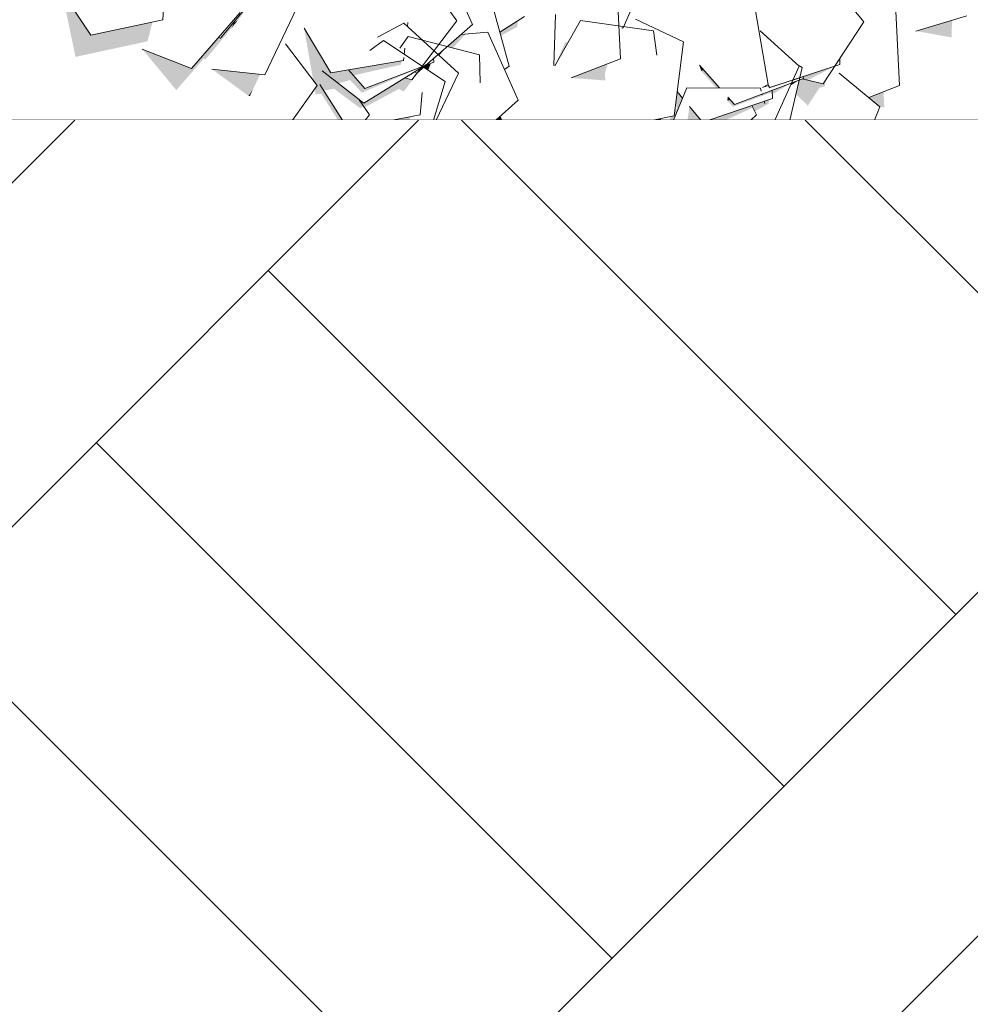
# Model space of a CAD drawing. Header units: millimetres. Extents: x 7522813 to 7573737, y -9734 to 10800.
# Tile 7 of 71: x 7526596 to 7527719, y -1045 to 119. Entities that reach past the tile are written whole.
import ezdxf

# ---------------------------------------------------------------- set-up
doc = ezdxf.new("R2010")
doc.units = ezdxf.units.MM
doc.header["$MEASUREMENT"] = 0
doc.linetypes.add('Wipeout_Contour', pattern=[1000, 0, -1000])
for name, color, linetype in [('Nowe_130-Z Teren otaczajacy', 7, 'Continuous'), ('Nowe_2025-10-27 Żywopłot', 7, 'Continuous'), ('Nowe_280-A Dachy Powłoki', 7, 'Continuous'), ('Nowe_Wypełnienia PZT', 7, 'Continuous')]:
    doc.layers.add(name, color=color, linetype=linetype)
doc.layers.add('Nowe_130-Z Teren otaczajacy_Nr_pióra__2', color=8, linetype='Continuous', lineweight=13)
doc.layers.add('Nowe_130-Z Teren otaczajacy_Nr_pióra__93', color=7, linetype='Continuous', lineweight=13)
for name, color, linetype, lineweight, true_color in [('Nowe_130-Z Teren otaczajacy_Nr_pióra__81', 7, 'Continuous', 13, 0x6a6a6a), ('Nowe_2025-10-27 Żywopłot_Nr_pióra__81', 7, 'Continuous', 13, 0x6a6a6a), ('Nowe_2025-10-27 Żywopłot_Nr_pióra__82', 7, 'Continuous', 13, 0xaaaaaa), ('Nowe_280-A Dachy Powłoki_Nr_pióra__61', 7, 'Continuous', 13, 0x6a6a6a), ('Nowe_280-A Dachy Powłoki_Nr_pióra__81', 7, 'Continuous', 13, 0x6a6a6a), ('Nowe_Wypełnienia PZT_Nr_pióra__61', 7, 'Continuous', 13, 0x6a6a6a)]:
    doc.layers.add(name, color=color, linetype=linetype, lineweight=lineweight, true_color=true_color)

# ---------------------------------------------------------------- blocks, each defined once
blk = doc.blocks.new('ElemPrzekroju_29', base_point=(6982742.1, 0))
at = {"layer": 'Nowe_130-Z Teren otaczajacy_Nr_pióra__81', "linetype": 'Continuous', "lineweight": 0, "true_color": 0x1a1a1a}
h = blk.add_hatch(color=250, dxfattribs=at)
h.paths.add_polyline_path([(7524880.2, -381), (7524880.2, -3641.7), (7536411.8, -3641.7), (7536411.8, -160), (7528413.7, -160), (7527427, -406.7), (7527414.9, -413), (7527412.1, -410.4), (7526570, -620.9), (7526573.8, -631.2), (7526505.7, -684.2), (7526455.3, -649.6), (7524880.2, -1043.4)])
h.paths.add_polyline_path([(7528186.1, -649.9), (7528254.3, -632.8), (7528261.2, -662.8), (7528345.9, -641.9), (7528353.9, -607.8), (7528808.7, -493.8), (7528627.3, -751)], flags=0)
blk = doc.blocks.new('ElemPrzekroju_77', base_point=(6982742.1, 0))
at = {"layer": 'Nowe_280-A Dachy Powłoki_Nr_pióra__81', "linetype": 'Continuous', "lineweight": 0, "true_color": 0x1a1a1a}
for points in [[(7526663.4, 177.2), (7526604.7, 199.6), (7526645.3, 151.7), (7526645.5, 152), (7526661.6, 74.8), (7526746.7, 93.2), (7526752.6, 116.1), (7526679.6, 100.3), (7526645.6, 152), (7526673, 184.1), (7526670.5, 185.6)], [(7527697.8, 118.2), (7527655.1, 105.4), (7527697.2, 97.8)], [(7526798.9, 61.1), (7526740.5, 84), (7526780.8, 35.5), (7526813.6, 73.2), (7526815, 71.5), (7526845.9, 108.7), (7526849, 115.3), (7526848.3, 115.3), (7526833.1, 97.1), (7526830.9, 97.9)], [(7526959.6, 62.4), (7526931.8, 108.9), (7526942.6, 47.1), (7526947.3, 40.9), (7526944.4, 36.7), (7526945.5, 30.3), (7526952.6, 31.5), (7526952.8, 30.5), (7526955.6, 34), (7526950.6, 42), (7526964, 44.7), (7526966.5, 47.9), (7526953.1, 58.4)], [(7527240.5, 92.3), (7527228.3, 64.1), (7527243.9, 91.8)], [(7526822.9, 60.3), (7526866.1, 28.7), (7526871.2, 36), (7526879.8, 54)], [(7527269.2, 58.4), (7527247.4, 50), (7527287.9, 46.9), (7527287.5, 55.8)], [(7527399.1, 64.9), (7527401.3, 58.2), (7527404.1, 59.2)], [(7527512.9, 29), (7527514.4, 29.5), (7527527.4, 17.2), (7527541, 38.2), (7527547.3, 40.2), (7527548.7, 47.7), (7527545.4, 42.8), (7527520.7, 48.9), (7527517.3, 47.6)], [(7527364.1, 0), (7527368.6, 0), (7527379.2, 26), (7527372.8, 33.7), (7527371, 19.1), (7527372.9, 12.8), (7527370.2, 12.8), (7527369.2, 5), (7527364.8, 4.1)], [(7527599.3, 26.6), (7527612.6, 15.6), (7527612.6, 15.6), (7527617.7, 15.2), (7527616.8, 33.4)], [(7526918.3, 0), (7526918.4, 0), (7526929.3, 15.3), (7526929.2, 15.4)], [(7527036.1, 0), (7527056.2, 0), (7527057.1, 3.1), (7527055.9, 3.9)], [(7527158.5, 0), (7527166, 0), (7527163.9, 4.8)], [(7527354, 1.9), (7527344.2, 0), (7527353.7, 0)], [(7527534.8, -186.4), (7527581, -170.4), (7527559.7, -162.4)], [(7527587.5, -160), (7527586.8, -168.3), (7527597.3, -164.7), (7527603.3, -160)], [(7527646.6, -160), (7527657.7, -188.4), (7527657.5, -160)], [(7527657.7, -192.1), (7527633.9, -210.7), (7527643.6, -217.2), (7527657.8, -208.6)], [(7527572.9, -234.6), (7527563.7, -237.8), (7527598.1, -272.4), (7527601.3, -269.4), (7527582.2, -254.1), (7527611.4, -236.6), (7527614.5, -225.8), (7527589.8, -245.1)]]:
    blk.add_hatch(color=250, dxfattribs=at).paths.add_polyline_path(points)
h = blk.add_hatch(color=250, dxfattribs=at)
h.paths.add_polyline_path([(7524880.4, -160), (7524880.4, -1043.3), (7526511.9, -635.5), (7526489.4, -574.3), (7526483.9, -609.4), (7526397.4, -619.8), (7526375.2, -578.6), (7526337.6, -609.1), (7526305.4, -526.6), (7526303.6, -526.2), (7526304.6, -524.5), (7526291.3, -490.4), (7526293.4, -490.3), (7526280.3, -460), (7526336.5, -455.6), (7526304, -410.5), (7526364.2, -392.7), (7526398.5, -440.2), (7526442.7, -456.2), (7526440.1, -544.4), (7526427.1, -548.3), (7526427.3, -550.3), (7526423, -549.5), (7526382.9, -561.5), (7526383.7, -563.6), (7526481.2, -551.9), (7526480.5, -550), (7526543.4, -548.5), (7526570, -620.9), (7527412.1, -410.4), (7527368.6, -371.2), (7527480.7, -313), (7527492.4, -372.8), (7527427, -406.7), (7528413.7, -160), (7527715.1, -160), (7527717.1, -160.6), (7527717.7, -248.8), (7527705.7, -252.9), (7527654.8, -300.2), (7527648.5, -321.9), (7527585.7, -324.5), (7527596.5, -287.4), (7527595.2, -286.7), (7527560.2, -353.3), (7527498, -343.9), (7527551.6, -242), (7527519.4, -253.1), (7527479.5, -205.6), (7527518.3, -192.1), (7527502.4, -160), (7527478.8, -160), (7527477.6, -185.4), (7527462.5, -189.6), (7527458.6, -199.4), (7527432.9, -198.2), (7527432.7, -198.2), (7527450.2, -209.6), (7527427.3, -294.7), (7527364.5, -298.6), (7527386.1, -218.5), (7527382.8, -220), (7527377.1, -160), (7527268.3, -160), (7527257.4, -184.8), (7527228.3, -160), (7527193, -160), (7527225.8, -178.9), (7527211.5, -238.2), (7527102.1, -175), (7527120.2, -160), (7526958.6, -160), (7526956.8, -169.4), (7526968.6, -185.9), (7526984.1, -174.7), (7527056.5, -223.7), (7527038.1, -282.1), (7526949.3, -222), (7526946.3, -226), (7526942.6, -245.5), (7526931.9, -247), (7526935.8, -281), (7526922, -287.3), (7526934.2, -336.1), (7526858.9, -380.4), (7526851, -373.9), (7526803.8, -395.3), (7526759.7, -351.3), (7526874.7, -299.2), (7526875.2, -302.9), (7526878.1, -301.2), (7526864.2, -180.4), (7526893, -186.5), (7526893.5, -183.7), (7526872.8, -160), (7526756.4, -160), (7526725.5, -168), (7526714.7, -209.8), (7526709.6, -210.1), (7526738, -248.7), (7526718.6, -275), (7526722.1, -279.5), (7526671.5, -351.2), (7526611, -334.1), (7526632.9, -303.1), (7526625.8, -300.9), (7526691.9, -211.4), (7526652, -214.3), (7526658.5, -189.1), (7526650.8, -160), (7526417.7, -160), (7526430.3, -186.6), (7526365.3, -245.3), (7526360.1, -242.5), (7526354.2, -257.4), (7526291.4, -254.5), (7526295.7, -243.7), (7526247.4, -213.1), (7526316.5, -160), (7526242.3, -160), (7526235.1, -172.5), (7526187.6, -163.3), (7526160, -209.3), (7526201.8, -196.8), (7526253.5, -267.8), (7526216.4, -317.5), (7526141.7, -214.8), (7526154, -211.1), (7526108, -160), (7526048.6, -160), (7525987.1, -203.3), (7525966.7, -189.3), (7526016.7, -257.4), (7525989.6, -294), (7526098.1, -284.6), (7526086.9, -343.1), (7526000.1, -350.6), (7525975.6, -301.5), (7525917.1, -221.8), (7525895.1, -220.1), (7525901.7, -229.3), (7525911.8, -235.2), (7525910.5, -241.3), (7525923.3, -258.9), (7525900, -290), (7525893.3, -321.3), (7525865.4, -324.5), (7525863.3, -330.9), (7525855.7, -325.6), (7525830.8, -328.5), (7525834.6, -311.1), (7525759.2, -259.2), (7525790.4, -237.2), (7525735.5, -198.7), (7525786.8, -163), (7525837.1, -198.2), (7525871.6, -187.9), (7525881.1, -201), (7525898.6, -160), (7525602.6, -160), (7525586.2, -185), (7525525.2, -169.9), (7525531.7, -160), (7525438.2, -160), (7525427.3, -207.3), (7525367.9, -213.2), (7525315.8, -244.6), (7525314.5, -238.9), (7525307.6, -250.8), (7525245.9, -239), (7525291.4, -160), (7525205.7, -160), (7525213.2, -171.7), (7525172.9, -219), (7525135.6, -160), (7525104.6, -160), (7525121.8, -192.4), (7525078.1, -236.7), (7525037.4, -160)])
h.paths.add_polyline_path([(7524969, -373.9), (7524890.6, -358.7), (7524923.6, -306.4), (7524941.3, -309.8), (7524922.3, -266), (7524985, -261.1), (7525019.9, -341.9), (7525011.4, -349.3), (7525014.3, -382.7), (7524980.6, -376.1), (7524972.9, -382.9)], flags=0)
h.paths.add_polyline_path([(7524969.5, -480.7), (7524946.5, -423.8), (7525072.5, -423.2), (7525056.6, -480.3)], flags=0)
h.paths.add_polyline_path([(7525069.4, -595.1), (7524948.9, -558.3), (7524987, -509.4), (7525040.9, -525.8), (7525058.5, -490.9), (7525076.4, -492.5), (7525065.8, -482), (7525141.2, -447.4), (7525154.3, -434.4), (7525161.9, -437.9), (7525180.6, -429.4), (7525183.2, -447.6), (7525233.7, -470.6), (7525226.6, -519.5), (7525275.3, -521.7), (7525278, -533.2), (7525281.9, -514.4), (7525336.3, -545.4), (7525318.4, -631.7), (7525256, -639.3), (7525260.5, -617.4), (7525226.3, -651.4), (7525186.8, -574.9), (7525163, -573.8), (7525173.8, -549.9), (7525167.9, -538.4), (7525179.8, -536.6), (7525188.3, -517.8), (7525197.6, -518.2), (7525162, -502), (7525147.1, -508.8), (7525156.2, -557.3), (7525070.2, -549.5)], flags=0)
h.paths.add_polyline_path([(7525042.1, -404), (7525072.3, -280.2), (7525125.6, -313), (7525104.8, -398.6)], flags=0)
h.paths.add_polyline_path([(7525179.8, -411.2), (7525206.7, -286.5), (7525260.9, -318), (7525243.6, -398), (7525301.2, -379.5), (7525326.3, -412.5), (7525365.6, -399.8), (7525346.8, -387.3), (7525449.1, -312.8), (7525457.3, -336), (7525562.8, -318.9), (7525555.9, -378.3), (7525469.9, -392.2), (7525460.8, -376.8), (7525430.7, -398.8), (7525510.3, -408.4), (7525519.6, -467.4), (7525394.6, -452.3), (7525418.7, -407.5), (7525398.8, -422), (7525366.5, -400.4), (7525368.3, -459.9), (7525363.5, -461.4), (7525412.9, -483.6), (7525403.5, -571.3), (7525342.2, -584.8), (7525355.1, -464.1), (7525340.4, -468.8), (7525318.4, -499.8), (7525303.8, -480.6), (7525285.4, -486.6), (7525246.4, -438.2), (7525266.6, -431.7), (7525243, -400.8), (7525242.2, -404.1)], flags=0)
h.paths.add_polyline_path([(7525483.9, -662.5), (7525524.3, -541.6), (7525574.7, -578.6), (7525546.8, -662.1)], flags=0)
h.paths.add_polyline_path([(7525526.9, -452), (7525589.8, -450.7), (7525597.8, -472.7), (7525601.4, -472.8), (7525613.4, -453.3), (7525668.2, -463.1), (7525706.1, -375.8), (7525615.2, -369.9), (7525569.9, -385.5), (7525568.1, -258), (7525628, -276.8), (7525628.5, -313.4), (7525714.3, -319), (7525726.7, -377.2), (7525719.7, -376.7), (7525756.6, -408.9), (7525721.5, -489.6), (7525701, -488), (7525702.4, -501.7), (7525747, -485.2), (7525749.1, -513.2), (7525762, -513.4), (7525777.4, -570.6), (7525732.9, -570.1), (7525724.1, -610.4), (7525730, -616.8), (7525685.3, -692.6), (7525623.7, -680.2), (7525662.1, -615.1), (7525670.8, -575.3), (7525669.6, -575.7), (7525663.9, -569.2), (7525651.5, -569.1), (7525655.5, -559.5), (7525647.1, -550), (7525649.5, -558.1), (7525597.9, -593.4), (7525587.5, -558.5), (7525570.5, -571.7)], flags=0)
h.paths.add_polyline_path([(7525651.6, -281.7), (7525593.2, -258.7), (7525676.7, -163.1), (7525709.3, -215.7)], flags=0)
h.paths.add_polyline_path([(7525845.2, -642.2), (7525858.5, -515.3), (7525915.8, -540.9), (7525906.5, -628.6)], flags=0)
h.paths.add_polyline_path([(7525976.4, -458.1), (7525916.2, -476.1), (7525920, -348.5), (7525979, -369.9)], flags=0)
h.paths.add_polyline_path([(7525975.9, -536.7), (7525928.1, -496.5), (7526038.1, -434.3), (7526051.9, -493.7)], flags=0)
h.paths.add_polyline_path([(7526091.9, -426.8), (7526034.8, -400.8), (7526123.2, -309.9), (7526153, -364)], flags=0)
h.paths.add_polyline_path([(7526051.1, -576.6), (7526107, -548.3), (7526170.7, -608.5), (7526143.2, -663.6)], flags=0)
h.paths.add_polyline_path([(7526149.2, -337.2), (7526211.9, -332.9), (7526246.1, -414), (7526198.6, -454.5)], flags=0)
h.paths.add_polyline_path([(7526155.9, -526.8), (7526218.6, -522.5), (7526231.1, -551.8), (7526255.8, -518.4), (7526292.5, -568.3), (7526240.3, -638.9), (7526219.2, -632.4), (7526205.5, -644.1), (7526197.8, -625.8), (7526180.3, -620.5), (7526190, -607.4)], flags=0)
h.paths.add_polyline_path([(7527132.7, -287.8), (7527193.8, -273.4), (7527241.1, -347.4), (7527201.1, -394.9)], flags=0)
at = {"layer": 'Nowe_280-A Dachy Powłoki_Nr_pióra__61', "color": 251, "linetype": 'Continuous', "lineweight": 13, "true_color": 0x6a6a6a}
for p, q in [((7528413.7, -160), (7527427, -406.7)), ((7527412.1, -410.4), (7526570, -620.9))]:
    blk.add_line(p, q, dxfattribs=at)
blk = doc.blocks.new('ElemPrzekroju_230', base_point=(6982742.1, 0))
at = {"layer": 'Nowe_130-Z Teren otaczajacy', "linetype": 'Continuous', "lineweight": 0, "true_color": 0xaeaeae}
blk.add_hatch(color=253, dxfattribs=at).paths.add_polyline_path([(7530168.5, 0), (7527714.8, 0), (7527714.8, -160), (7530168.5, -160)])
at = {"layer": 'Nowe_130-Z Teren otaczajacy_Nr_pióra__2', "color": 8, "linetype": 'Continuous', "lineweight": 13}
for p, q in [((7527681.8, 0), (7527714.8, 0)), ((7527681.8, -160), (7527714.8, -160))]:
    blk.add_line(p, q, dxfattribs=at)
at = {"layer": 'Nowe_130-Z Teren otaczajacy_Nr_pióra__93', "color": 7, "linetype": 'Continuous', "lineweight": 13}
for p, q in [((7530168.5, 0), (7527714.8, 0)), ((7527714.8, 0), (7527714.8, -160)), ((7530168.5, -160), (7527714.8, -160))]:
    blk.add_line(p, q, dxfattribs=at)
blk = doc.blocks.new('ElemPrzekroju_362', base_point=(6982742.1, 0))
at = {"layer": 'Nowe_2025-10-27 Żywopłot_Nr_pióra__81', "linetype": 'Continuous', "lineweight": 0, "true_color": 0x1a1a1a}
for points in [[(7526882.9, 157), (7526848.3, 115.3), (7526849, 115.3), (7526853.3, 117.8), (7526883, 156.3)], [(7526830.9, 97.9), (7526831, 97.8), (7526856.1, 126.7), (7526856, 126.8)], [(7526845.9, 108.7), (7526853.3, 117.8), (7526849, 115.3)], [(7527163.2, 103.9), (7527164.3, 99.8), (7527183.6, 110.1), (7527184.8, 117.7)], [(7527107.9, 111.6), (7527091.1, 89.5), (7527091.3, 89.5), (7527108.1, 111.4)], [(7527309, 109.2), (7527307.3, 109.3), (7527308.2, 107.8)], [(7527101, 87), (7527107.7, 85.2), (7527122.5, 101.5), (7527117.2, 101.1)], [(7527082.2, 77.7), (7527082.3, 77.7), (7527085.4, 82)], [(7527086.7, 83.7), (7527085.4, 82), (7527085.5, 81.9), (7527086.9, 83.7)], [(7527086.7, 83.7), (7527086.9, 83.7), (7527091.1, 89.5)], [(7527101, 87), (7527090.2, 77.6), (7527091.4, 76.5)], [(7527048, 70.1), (7527033.4, 67.7), (7527046.1, 66.3)], [(7527082.2, 77.7), (7527075.2, 68.5), (7527075.3, 68.5), (7527082.3, 77.7)], [(7527084.8, 72.9), (7527075.6, 64.9), (7527084.9, 72.3)], [(7527084.8, 72.9), (7527084.9, 71.7), (7527090.2, 77.6)], [(7526953.1, 58.4), (7526972.1, 43.5), (7526986.2, 47.4), (7527000.1, 32.4), (7527069.7, 62.4), (7527069.5, 62.6), (7527003.7, 37.5), (7526984.2, 59.4), (7526963.6, 55.9), (7526959.6, 62.4)], [(7527033.4, 67.7), (7526984.2, 59.4), (7526990, 52.9), (7527046, 65.5), (7527046.1, 66.3)], [(7527051.1, 50.1), (7527034.7, 40), (7527051.8, 36.7), (7527060.6, 48.7), (7527073.1, 62.7), (7527066.3, 56.8), (7527059.2, 47.5)], [(7527064.5, 58.4), (7527062.4, 57.1), (7527062.8, 56.8), (7527064.8, 58.1)], [(7527070.2, 61.9), (7527064.5, 58.4), (7527064.8, 58.1)], [(7527070.2, 61.9), (7527066.3, 56.8), (7527069.8, 61.4), (7527071.7, 62.6), (7527071.3, 62.6)], [(7527071.2, 63.2), (7527069.5, 62.6), (7527069.7, 62.4)], [(7527070.2, 61.9), (7527071, 63), (7527071.7, 63.3), (7527071.3, 63.3), (7527071.2, 63.2)], [(7527072, 63.5), (7527071.3, 63.3), (7527071.7, 63.3)], [(7527072.4, 63.3), (7527071.3, 62.6), (7527071.7, 62.6)], [(7527071.6, 63.8), (7527073.2, 65.8), (7527073.2, 65.9)], [(7527074.1, 64.3), (7527072, 63.5), (7527072.1, 63.4)], [(7527074.1, 64.3), (7527072.4, 63.3), (7527072.5, 63.2), (7527073.9, 64.1), (7527075.6, 64.9)], [(7527075.6, 64.9), (7527073.1, 62.7), (7527078.5, 59.2), (7527078.6, 59.3), (7527081.8, 67.2)], [(7527073.2, 65.9), (7527073.2, 65.8), (7527075.3, 68.5), (7527075.2, 68.5)], [(7527075.4, 65.2), (7527074.1, 64.3), (7527075.5, 65.1)], [(7527075.4, 65.2), (7527075.5, 65.1), (7527076.6, 65.8), (7527076.6, 65.9)], [(7527269.2, 58.4), (7527287.5, 55.8), (7527290.7, 66.6)], [(7527404.1, 59.2), (7527401.3, 58.2), (7527419, 38.1), (7527422.9, 38.1)], [(7527522, 49.4), (7527520.7, 48.9), (7527527.1, 47.3), (7527559.1, 63.7), (7527521.8, 51.5)], [(7526966.5, 47.9), (7526964, 44.7), (7526970.8, 34.4), (7526998.2, 14.1), (7527002, 16.8), (7526996.9, 24.2)], [(7527051.1, 50.1), (7527052.7, 49.6), (7527062.7, 56.6), (7527064.8, 55.5), (7527066.3, 56.8), (7527065, 55.6), (7527062.4, 57.1)], [(7527509.8, 47.6), (7527506.1, 46.4), (7527506.7, 45.9)], [(7527506.8, 40.9), (7527517.3, 47.6), (7527508.3, 44.2)], [(7527509.8, 47.6), (7527509.5, 46.8), (7527515.7, 48.9), (7527515.2, 49.4)], [(7527515.2, 49.4), (7527515.7, 48.9), (7527517.9, 50.2)], [(7527517.9, 50.2), (7527517.8, 49.6), (7527521.8, 51), (7527521.8, 51.5)], [(7526866.1, 28.7), (7526867.8, 28.5), (7526871.2, 36)], [(7526964, 44.7), (7526950.6, 42), (7526955, 35), (7526967.6, 37.2), (7526970.8, 34.4)], [(7526996.9, 24.2), (7527003.1, 15.1), (7527043.8, 36.9), (7527049.6, 33.9), (7527051.8, 36.7), (7527034.7, 40), (7527002.3, 19.9)], [(7527435.6, 23.9), (7527432.1, 23.3), (7527438.6, 15.8), (7527485.1, 33.1), (7527485, 35.4), (7527473.2, 30.9), (7527473.5, 30), (7527469.1, 29.3), (7527440.5, 18.4)], [(7527473.9, 38.7), (7527478.7, 39.5), (7527477.9, 40.8)], [(7527479.9, 41.9), (7527478.4, 41.1), (7527481.5, 37.3), (7527506.7, 45.9), (7527506.1, 46.4), (7527482.5, 38.7)], [(7527485, 35.4), (7527485.3, 30.6), (7527508.3, 44.2)], [(7526952.8, 30.5), (7526971.8, 0), (7526977.1, 0), (7526955.6, 34)], [(7527435.6, 23.9), (7527432.6, 27.2), (7527432.1, 23.3)], [(7527476.3, 19.5), (7527464.1, 11.9), (7527464.8, 10.4), (7527481, 19.5), (7527481.5, 24.4), (7527475.6, 22.4)], [(7527473.2, 30.9), (7527469.1, 29.3), (7527473.5, 30)], [(7527387.5, 16.1), (7527385, 0), (7527401, 0)], [(7527410.3, 0), (7527430, 0), (7527462.5, 14.9), (7527461.3, 17.5)], [(7527461.3, 17.5), (7527464.1, 11.9), (7527476.3, 19.5), (7527475.6, 22.4)], [(7527004.1, 0), (7527004.4, 0), (7527006.6, 2.7), (7527006.4, 2.9)], [(7527055.9, 3.9), (7527057.1, 3.1), (7527057.6, 4.2)], [(7526650.8, -160), (7526658.5, -189.1), (7526699.6, -188.9), (7526717.1, -177.6), (7526715.3, -170.6), (7526707.4, -172.7), (7526699.7, -161.9), (7526715.3, -170.6), (7526712.4, -160)], [(7526699.7, -161.9), (7526707.4, -172.7), (7526715.3, -170.6)], [(7526717.2, -160), (7526712.4, -160), (7526715.3, -170.6), (7526725.5, -168)], [(7526717.2, -160), (7526725.5, -168), (7526727.6, -160)], [(7526727.6, -160), (7526725.5, -168), (7526756.4, -160)], [(7526934.4, -160), (7526872.8, -160), (7526893.5, -183.7), (7526908.2, -179.8)], [(7526908.2, -179.8), (7526956.8, -169.4), (7526950.1, -160), (7526934.4, -160)], [(7526951.4, -160), (7526950.1, -160), (7526953.3, -164.4), (7526954.1, -163.1)], [(7526951.4, -160), (7526954.1, -163.1), (7526953.3, -164.4), (7526956.8, -169.4), (7526958.6, -160)], [(7527102.1, -175), (7527211.5, -238.2), (7527225.8, -178.9), (7527193, -160), (7527120.2, -160)], [(7527228.3, -160), (7527257.4, -184.8), (7527268.3, -160)], [(7527377.1, -160), (7527382.8, -220), (7527440.3, -195), (7527437, -160)], [(7527432.9, -198.2), (7527458.6, -199.4), (7527474.2, -160), (7527437, -160), (7527440.3, -195)], [(7527462.5, -189.6), (7527477.6, -185.4), (7527478.8, -160), (7527474.2, -160)], [(7527502.4, -160), (7527518.3, -192.1), (7527525.8, -195.1), (7527562.2, -160)], [(7527559.7, -162.4), (7527581, -170.4), (7527586.7, -170.4), (7527587.5, -160), (7527562.2, -160)], [(7527601.8, -224.6), (7527572.9, -234.6), (7527589.8, -245.1), (7527658.8, -191.2), (7527646.6, -160), (7527603.3, -160), (7527597.3, -164.7), (7527598.8, -167.3)], [(7527657.5, -160), (7527657.7, -188.4), (7527658.8, -191.2), (7527657.7, -192.1), (7527657.8, -208.6), (7527701.7, -232.3), (7527705.8, -248), (7527705.4, -248.3), (7527707, -251.6), (7527705.7, -252.9), (7527717.7, -248.8), (7527717.1, -160.6), (7527715.1, -160), (7527714.8, -160)], [(7526652, -214.3), (7526714.7, -209.8), (7526725.5, -168), (7526715.3, -170.6), (7526717.1, -177.6), (7526699.6, -188.9), (7526658.5, -189.1)], [(7526893.5, -183.7), (7526893, -186.5), (7526925.7, -193.4), (7526931.9, -247), (7526942.6, -245.5), (7526956.8, -169.4), (7526908.2, -179.8)], [(7526946.3, -226), (7526972.5, -191.4), (7526956.8, -169.4)], [(7527518.3, -192.1), (7527479.5, -205.6), (7527519.4, -253.1), (7527601.8, -224.6), (7527598.8, -167.3), (7527597.3, -164.7), (7527586.8, -168.3), (7527586.7, -170.4), (7527581, -170.4), (7527534.8, -186.4), (7527525.8, -195.1)], [(7526864.2, -180.4), (7526878.1, -301.2), (7526884.8, -304.4), (7526935.8, -281), (7526925.7, -193.4)], [(7526949.3, -222), (7527038.1, -282.1), (7527056.5, -223.7), (7526984.1, -174.7), (7526968.6, -185.9), (7526972.5, -191.4)], [(7527364.5, -298.6), (7527427.3, -294.7), (7527450.2, -209.6), (7527432.7, -198.2), (7527386.1, -218.5)], [(7527657.8, -208.6), (7527643.6, -217.2), (7527673.2, -237.3), (7527662.4, -274.2), (7527705.8, -248), (7527701.7, -232.3)], [(7526625.8, -300.9), (7526685.8, -319.3), (7526738, -248.7), (7526709.6, -210.1), (7526691.9, -211.4)], [(7527614.5, -225.8), (7527611.4, -236.6), (7527662.4, -274.2), (7527673.2, -237.3), (7527633.9, -210.7)], [(7527551.6, -242), (7527498, -343.9), (7527560.2, -353.3), (7527601.1, -275.5), (7527563.7, -237.8)], [(7527611.4, -236.6), (7527582.2, -254.1), (7527631, -293.1), (7527662.4, -274.2)], [(7527654.8, -300.2), (7527707, -251.6), (7527705.4, -248.3), (7527662.4, -274.2)], [(7526611, -334.1), (7526671.5, -351.2), (7526722.1, -279.5), (7526718.6, -275), (7526685.8, -319.3), (7526632.9, -303.1)], [(7527201.1, -394.9), (7527241.1, -347.4), (7527193.8, -273.4), (7527132.7, -287.8)], [(7527601.1, -275.5), (7527595.2, -286.7), (7527642.9, -311.3), (7527654.8, -300.2), (7527636.9, -289.5), (7527631, -293.1), (7527601.3, -269.4), (7527598.1, -272.4)], [(7527636.9, -289.5), (7527654.8, -300.2), (7527662.4, -274.2)], [(7526883.3, -359.3), (7526851, -373.9), (7526858.9, -380.4), (7526934.2, -336.1), (7526922, -287.3), (7526884.8, -304.4), (7526878.1, -301.2), (7526875.2, -302.9)], [(7527585.7, -324.5), (7527648.5, -321.9), (7527654.8, -300.2), (7527642.9, -311.3), (7527596.5, -287.4)], [(7526759.7, -351.3), (7526803.8, -395.3), (7526883.3, -359.3), (7526874.7, -299.2)], [(7527368.6, -371.2), (7527414.9, -413), (7527492.4, -372.8), (7527480.7, -313)]]:
    blk.add_hatch(color=250, dxfattribs=at).paths.add_polyline_path(points)
at = {"layer": 'Nowe_2025-10-27 Żywopłot_Nr_pióra__82', "color": 253, "linetype": 'Continuous', "lineweight": 13, "true_color": 0xaaaaaa}
for p, q in [((7527309.2, 109.2), (7527343.8, 190.1)), ((7526833.1, 97.1), (7526889.1, 164.6)), ((7527112.3, 117.4), (7527076.3, 167.8)), ((7527593.5, 116.3), (7527554, 164.3)), ((7526645.5, 152), (7526679.6, 100.3)), ((7527306, 72.5), (7527301.7, 160.6)), ((7526764.8, 118.8), (7526766.7, 148)), ((7527131, 113.1), (7527116.6, 145)), ((7527174.3, 63.7), (7527150.9, 148.6)), ((7526885.4, 53.4), (7526923.1, 132.9)), ((7527480.6, 42.2), (7527465.5, 129.1)), ((7527635.8, 40.8), (7527631.2, 128.9)), ((7526679.6, 100.3), (7526764.8, 118.8)), ((7526798.9, 61.1), (7526856.4, 127.3)), ((7527059.2, 47.5), (7527112.3, 117.4)), ((7527163.2, 103.9), (7527192.4, 122.5)), ((7527227, 64.5), (7527229.1, 124.9)), ((7527258.6, 117.9), (7527228.3, 64.1)), ((7527344.8, 105.8), (7527258.6, 117.9)), ((7527380.3, 92.5), (7527323.6, 119.3)), ((7527655.1, 105.4), (7527715.2, 123.4)), ((7526931.8, 108.9), (7526963.6, 55.9)), ((7527049.6, 114.5), (7527018.4, 98)), ((7527114.4, 55.6), (7527049.6, 114.5)), ((7527053.9, 110.6), (7527054.5, 115.6)), ((7527065, 55.6), (7527131, 113.1)), ((7527307.3, 109.3), (7527309.2, 109.2)), ((7527348.8, 76.7), (7527344.8, 105.8)), ((7527517.2, 63.9), (7527470.8, 105.6)), ((7527545.4, 42.8), (7527593.5, 116.3)), ((7526830.9, 97.9), (7526833.1, 97.1)), ((7527025.7, 94), (7527009.7, 82.2)), ((7527098.7, 45.9), (7527025.7, 94)), ((7527054.8, 98.8), (7527045.1, 85.3)), ((7527139.2, 77.1), (7527054.8, 98.8)), ((7527148.9, 103.9), (7527117.2, 101.1)), ((7527185, 23.7), (7527148.9, 103.9)), ((7526740.5, 84), (7526798.9, 61.1)), ((7526947.3, 40.9), (7526909.7, 90.1)), ((7527050.3, 77.8), (7527051.1, 85.1)), ((7527369.2, 5), (7527380.3, 92.5)), ((7526963.6, 55.9), (7527049.4, 70.4)), ((7527049.4, 70.4), (7527049.8, 73.9)), ((7527085.2, 68.5), (7527084.8, 72.9)), ((7527140.1, 44.3), (7527139.2, 77.1)), ((7527247.4, 50), (7527306, 72.5)), ((7527565.3, 65.8), (7527565.1, 72.9)), ((7526822.9, 60.3), (7526885.4, 53.4)), ((7526953.1, 58.4), (7527002.3, 19.9)), ((7526984.2, 59.4), (7527003.7, 37.5)), ((7527002.3, 19.9), (7527076.6, 65.9)), ((7527003.7, 37.5), (7527085.2, 68.5)), ((7527168.7, 60), (7527174.3, 63.7)), ((7527399.1, 64.9), (7527422.9, 38.1)), ((7527482.5, 38.7), (7527565.3, 65.8)), ((7527488.3, 0), (7527517.2, 63.9)), ((7527506.2, 0), (7527520.7, 62.2)), ((7527520.7, 62.2), (7527515.9, 65)), ((7527051.1, 50.1), (7527059.2, 47.5)), ((7527062.4, 57.1), (7527065, 55.6)), ((7527087.9, 0), (7527114.4, 55.6)), ((7527440.5, 18.4), (7527522, 49.4)), ((7527520.7, 48.9), (7527545.4, 42.8)), ((7527522, 49.4), (7527521.8, 51.5)), ((7527612.6, 15.6), (7527564.5, 55.4)), ((7526918.3, 0), (7526947.3, 40.9)), ((7526950.6, 42), (7526977.1, 0)), ((7527084.8, 0), (7527098.7, 45.9)), ((7527384.3, 38.4), (7527368.6, 0)), ((7527471.3, 37.8), (7527384.3, 38.4)), ((7527472.3, 34.3), (7527471.3, 37.8)), ((7527473.9, 38.7), (7527480.6, 42.2)), ((7527479.9, 41.9), (7527482.5, 38.7)), ((7527485.5, 25.8), (7527485, 35.4)), ((7527599.3, 26.6), (7527635.8, 40.8)), ((7527009.2, 6.4), (7526996.9, 24.2)), ((7527069.1, 6.4), (7527071.4, 32.8)), ((7527158.5, 0), (7527185, 23.7)), ((7527372.8, 33.7), (7527379.2, 26)), ((7527410.3, 0), (7527485.5, 25.8)), ((7527432.6, 27.2), (7527440.5, 18.4)), ((7527473.5, 30), (7527473.2, 30.9)), ((7527387.5, 16.1), (7527401, 0)), ((7527466.8, 6.4), (7527461.3, 17.5)), ((7527476.3, 19.5), (7527475.6, 22.4)), ((7527606.3, 0), (7527612.6, 15.6)), ((7527004.1, 0), (7527009.2, 6.4)), ((7527036.1, 0), (7527069.1, 6.4)), ((7527344.2, 0), (7527369.2, 5)), ((7527460, 0), (7527466.8, 6.4)), ((7526699.7, -161.9), (7526707.4, -172.7)), ((7526707.4, -172.7), (7526756.4, -160)), ((7526717.1, -177.6), (7526712.4, -160)), ((7526714.7, -209.8), (7526727.6, -160)), ((7526942.6, -245.5), (7526958.6, -160)), ((7526972.5, -191.4), (7526950.1, -160)), ((7526954.1, -163.1), (7526951.4, -160)), ((7527120.2, -160), (7527102.1, -175)), ((7527225.8, -178.9), (7527193, -160)), ((7527257.4, -184.8), (7527268.3, -160)), ((7527440.3, -195), (7527437, -160)), ((7527458.6, -199.4), (7527474.2, -160)), ((7527477.6, -185.4), (7527478.8, -160)), ((7527525.8, -195.1), (7527562.2, -160)), ((7527586.7, -170.4), (7527587.5, -160)), ((7527658.8, -191.2), (7527646.6, -160)), ((7527717.1, -160.6), (7527715.1, -160)), ((7527717.7, -248.8), (7527717.1, -160.6)), ((7526953.3, -164.4), (7526954.1, -163.1)), ((7527601.8, -224.6), (7527598.8, -167.3)), ((7526699.6, -188.9), (7526717.1, -177.6)), ((7526925.7, -193.4), (7526864.2, -180.4)), ((7526984.1, -174.7), (7526968.6, -185.9)), ((7527056.5, -223.7), (7526984.1, -174.7)), ((7527211.5, -238.2), (7527225.8, -178.9)), ((7527462.5, -189.6), (7527477.6, -185.4)), ((7526935.8, -281), (7526925.7, -193.4)), ((7526946.3, -226), (7526972.5, -191.4)), ((7527382.8, -220), (7527440.3, -195)), ((7527589.8, -245.1), (7527658.8, -191.2)), ((7527450.2, -209.6), (7527432.7, -198.2)), ((7527432.9, -198.2), (7527458.6, -199.4)), ((7527479.5, -205.6), (7527519.4, -253.1)), ((7526652, -214.3), (7526714.7, -209.8)), ((7526738, -248.7), (7526709.6, -210.1)), ((7527427.3, -294.7), (7527450.2, -209.6)), ((7527673.2, -237.3), (7527633.9, -210.7)), ((7527038.1, -282.1), (7527056.5, -223.7)), ((7527519.4, -253.1), (7527601.8, -224.6)), ((7527705.8, -248), (7527701.7, -232.3)), ((7527601.1, -275.5), (7527563.7, -237.8)), ((7527572.9, -234.6), (7527589.8, -245.1)), ((7527648.5, -321.9), (7527673.2, -237.3)), ((7526685.8, -319.3), (7526738, -248.7)), ((7526931.9, -247), (7526942.6, -245.5)), ((7527582.2, -254.1), (7527631, -293.1)), ((7527631, -293.1), (7527705.8, -248)), ((7527642.9, -311.3), (7527707, -251.6)), ((7527707, -251.6), (7527705.4, -248.3)), ((7527705.7, -252.9), (7527717.7, -248.8)), ((7526722.1, -279.5), (7526718.6, -275)), ((7527193.8, -273.4), (7527132.7, -287.8)), ((7527241.1, -347.4), (7527193.8, -273.4)), ((7527560.2, -353.3), (7527601.1, -275.5)), ((7526671.5, -351.2), (7526722.1, -279.5)), ((7526884.8, -304.4), (7526935.8, -281)), ((7526934.2, -336.1), (7526922, -287.3)), ((7527595.2, -286.7), (7527642.9, -311.3)), ((7526625.8, -300.9), (7526685.8, -319.3)), ((7526883.3, -359.3), (7526874.7, -299.2)), ((7527364.5, -298.6), (7527427.3, -294.7)), ((7527492.4, -372.8), (7527480.7, -313)), ((7527585.7, -324.5), (7527648.5, -321.9)), ((7526611, -334.1), (7526671.5, -351.2)), ((7526858.9, -380.4), (7526934.2, -336.1)), ((7527201.1, -394.9), (7527241.1, -347.4)), ((7527498, -343.9), (7527560.2, -353.3)), ((7526759.7, -351.3), (7526803.8, -395.3)), ((7526803.8, -395.3), (7526883.3, -359.3)), ((7527368.6, -371.2), (7527414.9, -413)), ((7526851, -373.9), (7526858.9, -380.4)), ((7527414.9, -413), (7527492.4, -372.8))]:
    blk.add_line(p, q, dxfattribs=at)
blk = doc.blocks.new('ElemPrzekroju_373', base_point=(6982742.1, 0))
at = {"layer": 'Nowe_130-Z Teren otaczajacy', "linetype": 'Continuous', "lineweight": 0, "true_color": 0xaeaeae}
blk.add_hatch(color=253, dxfattribs=at).paths.add_polyline_path([(7523879.8, 0), (7523879.8, -160), (7527681.8, -160), (7527681.8, 0)])
at = {"layer": 'Nowe_130-Z Teren otaczajacy_Nr_pióra__93', "color": 7, "linetype": 'Continuous', "lineweight": 13}
for p, q in [((7527681.8, 0), (7523879.8, 0)), ((7527681.8, 0), (7527681.8, -160)), ((7527681.8, -160), (7523879.8, -160))]:
    blk.add_line(p, q, dxfattribs=at)

msp = doc.modelspace()

# ---------------------------------------------------------------- block references
at = {"layer": 'Nowe_130-Z Teren otaczajacy', "lineweight": 0}
for name in ['ElemPrzekroju_29', 'ElemPrzekroju_230', 'ElemPrzekroju_373']:
    msp.add_blockref(name, (6982742.1, 0), dxfattribs=at)
at = {"layer": 'Nowe_2025-10-27 Żywopłot', "lineweight": 0}
msp.add_blockref('ElemPrzekroju_362', (6982742.1, 0), dxfattribs=at)
at = {"layer": 'Nowe_280-A Dachy Powłoki', "lineweight": 0}
msp.add_blockref('ElemPrzekroju_77', (6982742.1, 0), dxfattribs=at)

# ---------------------------------------------------------------- next in the draw order: wipeouts: each hides what was drawn before it
at = {"color": 254, "linetype": 'Wipeout_Contour', "lineweight": 0, "ltscale": 30193101.222523}
msp.add_wipeout([(7573736.8, 0), (7522812.5, 0), (7522812.5, -4421.1), (7573736.8, -4421.1)], dxfattribs=at).dxf.layer = 'Nowe_Wypełnienia PZT'

# ---------------------------------------------------------------- next in the draw order: hatches: boundary and pattern name
at = {"layer": 'Nowe_Wypełnienia PZT_Nr_pióra__61', "linetype": 'Continuous', "lineweight": 13, "true_color": 0x6a6a6a}
h = msp.add_hatch(dxfattribs=at)
h.set_pattern_fill('Grunt', color=251, style=0, pattern_type=2)
h.set_pattern_definition([(45, (7549240.9, -2210.6), (-609.61, 609.61), []), (45, (7549037.7, -2007.4), (-1219.22, 1219.22), []), (45, (7548834.5, -1804.2), (-1219.22, 1219.22), []), (135, (7548631.3, -1600.95), (203.2037, 203.2037), [862.12, -862.12])])
h.paths.add_polyline_path([(7573736.8, 0), (7522812.5, 0), (7522812.5, -4421.1), (7573736.8, -4421.1)])

doc.saveas('drawing.dxf')
